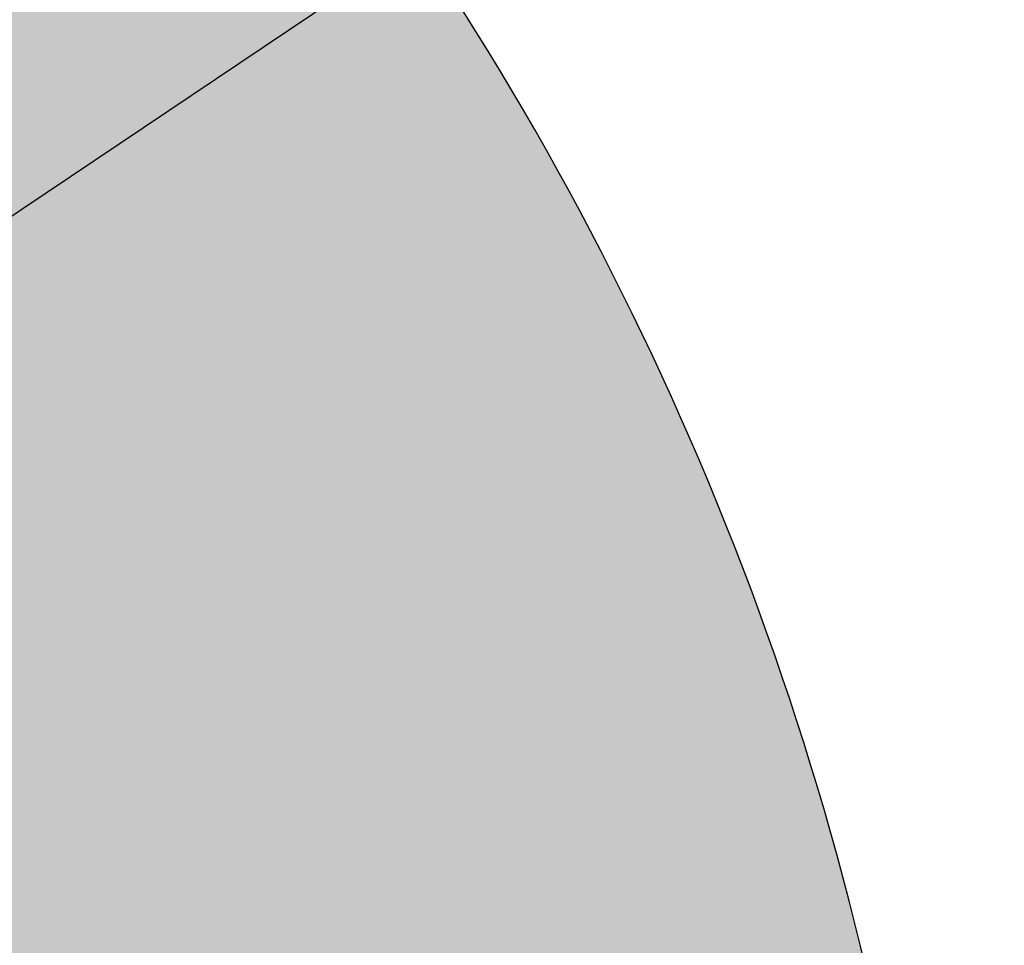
# Model space of a CAD drawing. Header units: millimetres. Extents: x 609 to 1177, y -109 to 470.
# Tile 17 of 40: x 870 to 889, y 101 to 119. Entities that reach past the tile are written whole.
import ezdxf

# ---------------------------------------------------------------- set-up
doc = ezdxf.new("R2010")
doc.units = ezdxf.units.MM
doc.header["$PDSIZE"] = -1
doc.dimstyles.new('ISO-25', dxfattribs={"dimtxt": 2.5, "dimasz": 2, "dimexe": 1.5, "dimexo": 0.625, "dimtad": 1, "dimdec": 1, "dimlfac": 5, "dimtxsty": 'Standard', "dimcen": 2.5, "dimclrd": 1, "dimclre": 1, "dimadec": 0, "dimazin": 0, "dimtfac": 1, "dimtdec": 1, "dimtmove": 0, "dimatfit": 3, "dimfxl": 1, "dimarcsym": 0})

# ---------------------------------------------------------------- blocks, each defined once
blk = doc.blocks.new('*D74')
at = {"color": 1, "lineweight": -2, "transparency": 16777216}
for p, q in [((888.886, 128.122), (879.273, 121.661)), ((827.814, 87.077), (877.613, 120.545))]:
    blk.add_line(p, q, dxfattribs=at)
at = {"color": 1, "transparency": 16777216}
blk.add_solid([(879.087, 121.938), (879.459, 121.384), (877.613, 120.545)], dxfattribs=at)
at = {"layer": 'Defpoints', "color": 0, "transparency": 16777216}
for p in [(877.613, 120.545), (827.814, 87.077)]:
    blk.add_point(p, dxfattribs=at)
at = {"color": 0, "transparency": 16777216, "insert": (883.864, 127.006), "char_height": 2.5, "attachment_point": 5, "rotation": 33.9042}
blk.add_mtext('R300', dxfattribs=at)

msp = doc.modelspace()

# ---------------------------------------------------------------- hatches: boundary and pattern name
at = {"true_color": 0xc7c8ca, "transparency": 33554687}
h = msp.add_hatch(color=9, dxfattribs=at)
h.dxf.hatch_style = 1
h.set_gradient(color1=(173, 221, 247), color2=(173, 221, 247))
h.paths.add_polyline_path([(797.81441, 139.03854, 0.26794919), (780.31441, 108.72765, -0.26794919), (805.31441, 108.72765, -0.53166032), (856.31523, 99.83254), (857.77301, 100.33487), (862.30279, 100.65521), (870.78103, 100.76923), (877.09201, 100.32473), (885.02008, 99.14812), (886.70211, 98.57655, 0.51475995)])

# ---------------------------------------------------------------- linework, layer by layer
msp.add_arc((827.81441, 87.07701), 60, 11.0496166, 120)

# ---------------------------------------------------------------- dimensions: what is measured, and where the dimension line sits
dim = msp.add_radius_dim(center=(827.81441, 87.07701), mpoint=(877.61269, 120.54539), dimstyle='ISO-25')
dim.commit()
dim.dimension.update_dxf_attribs({"geometry": '*D74', "text_midpoint": (883.86363, 127.00563)})

doc.saveas('drawing.dxf')
